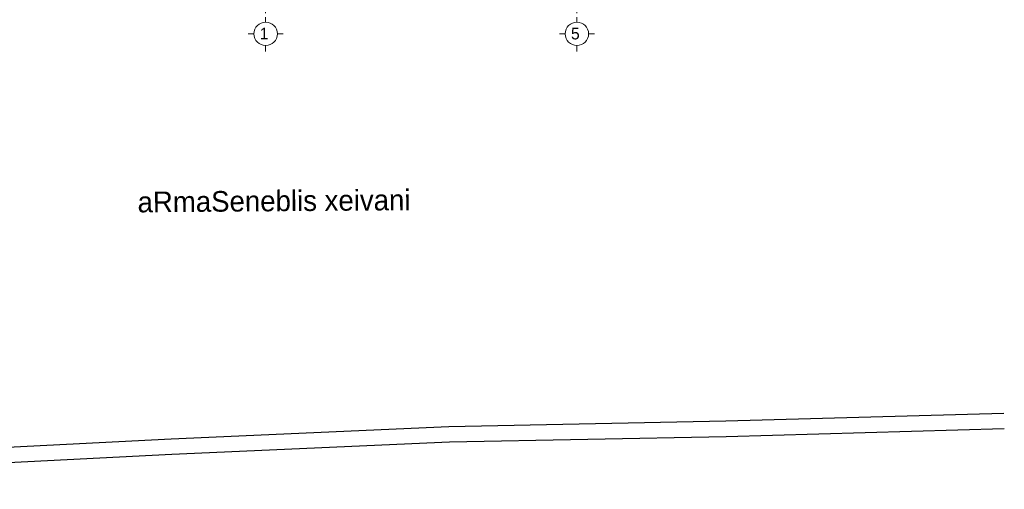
# Model space of a CAD drawing. Header units: feet. Extents: x 1702076 to 1761540, y 4772587 to 4824212.
# Tile 2 of 9: x 1722673 to 1760858, y 4772587 to 4790799. Entities that reach past the tile are written whole.
import ezdxf

# ---------------------------------------------------------------- set-up
doc = ezdxf.new("R2010")
doc.units = ezdxf.units.FT
doc.header["$MEASUREMENT"] = 0
for name, color, linetype in [('0001-KOOR', 7, 'Continuous'), ('001-KOOR', 7, 'Continuous'), ('002-ZB2', 7, 'GEO3'), ('CARCEREBI', 7, 'Continuous')]:
    doc.layers.add(name, color=color, linetype=linetype)
doc.styles.add('GR', font='txt', dxfattribs={"height": 0.0008})
doc.linetypes.add('GEO3', pattern='A,2.3,[130,kai-shp.shx,S=0.4,R=0,X=0,Y=0.4],0.4,[130,kai-shp.shx,S=0.4,R=0,X=0,Y=0.4],2.3,-1.5', length=6.5)

# ---------------------------------------------------------------- blocks, each defined once
blk = doc.blocks.new('GERZI')
at = {"layer": 'CARCEREBI', "color": 5, "lineweight": 5}
for points in [[(0, 5.8), (0, 3.55)], [(0, 2.85), (0, 2)], [(-2, 0), (-3, 0)], [(2, 0), (3, 0)], [(0, -2), (0, -3)]]:
    blk.add_lwpolyline(points, dxfattribs=at)
blk.add_circle((0, 0), 2, dxfattribs=at)

msp = doc.modelspace()

# ---------------------------------------------------------------- linework, layer by layer
at = {"layer": '0001-KOOR', "ltscale": 0.45}
for points in [[(1760836.8, 4775532.4), (1750058.1, 4775228.1), (1739321.3, 4775013.3), (1728548.1, 4774536.7), (1709245.3, 4773547.6), (1702075.9, 4773188.2)], [(1760858.5, 4774932.8), (1750072.6, 4774628.2), (1739340.5, 4774413.6), (1728576.7, 4773937.4), (1709275.6, 4772948.4), (1702075.9, 4772587.4)]]:
    msp.add_lwpolyline(points, dxfattribs=at)
at = {"layer": '002-ZB2', "ltscale": 0.75}
msp.add_lwpolyline([(1760836.8, 4775532.4), (1750058.1, 4775228.1), (1739321.3, 4775013.3), (1728548.1, 4774536.7), (1709245.3, 4773547.6), (1702075.9, 4773188.2)], dxfattribs=at)

# ---------------------------------------------------------------- block references
at = {"color": 3, "lineweight": 5, "xscale": -226.7481600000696, "yscale": 226.7481600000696, "zscale": 226.7481600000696}
for p in [(1732212.2, 4790250.1), (1744282.2, 4790250.1)]:
    msp.add_blockref('GERZI', p, dxfattribs=at)

# ---------------------------------------------------------------- texts
at = {"color": 5, "lineweight": 5, "char_height": 453.5, "width": 247.954, "attachment_point": 3}
for s, insert in [('1', (1732321, 4790488.1)), ('5', (1744391, 4790488.1))]:
    msp.add_mtext(s, dxfattribs=dict(at, insert=insert))
at = {"layer": '001-KOOR', "insert": (1727240.7, 4784127.3), "char_height": 800, "width": 31432.243, "attachment_point": 1, "rotation": 0.46139, "style": 'GR'}
msp.add_mtext('aRmaSeneblis xeivani', dxfattribs=at)

doc.saveas('drawing.dxf')
